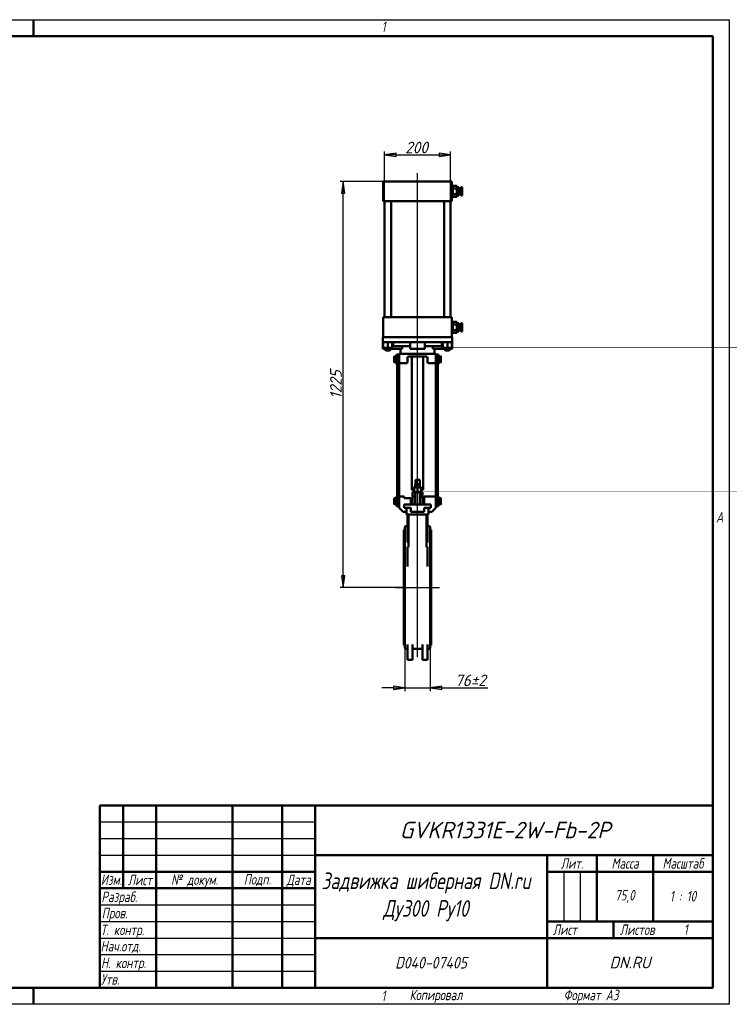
# Model space of a CAD drawing. Header units: millimetres. Extents: x 0 to 4200, y 0 to 2970.
# Tile 2 of 2: x 2058 to 4200, y 0 to 2970. Entities that reach past the tile are written whole.
import ezdxf
from ezdxf.enums import TextEntityAlignment as Align

# ---------------------------------------------------------------- set-up
doc = ezdxf.new("R2010")
doc.units = ezdxf.units.MM
doc.header["$LTSCALE"] = 10
for name, color, linetype, lineweight in [('Видимый контур (ГОСТ)', 7, 'Continuous', 50), ('Заголовок (ГОСТ)', 7, 'Continuous', 50), ('Кромка (ГОСТ)', 7, 'Continuous', 50), ('Линия резьбы (ГОСТ)', 7, 'Continuous', 25), ('Осевая линия (ГОСТ)', 7, 'Continuous', 25), ('Размер (ГОСТ)', 7, 'Continuous', 25)]:
    doc.layers.add(name, color=color, linetype=linetype, lineweight=lineweight)
doc.styles.add('Альтернативный текст (ГОСТ)', font='arial.ttf', dxfattribs={"width": 0.8})
doc.styles.add('Обычный текст (ГОСТ)', font='GOST Common Italic.ttf')
doc.styles.add('Стиль текста110', font='GOST Common Italic.ttf', dxfattribs={"width": 0.8})
doc.styles.add('Стиль текста112', font='GOST Common Italic.ttf', dxfattribs={"width": 0.8})
doc.styles.add('Стиль текста120', font='GOST Common Italic.ttf', dxfattribs={"width": 0.9})
doc.styles.add('Стиль текста137', font='GOST Common Italic.ttf', dxfattribs={"width": 0.7})
doc.styles.add('Стиль текста139', font='GOST Common Italic.ttf', dxfattribs={"width": 0.7})
doc.styles.add('Стиль текста81', font='GOST Common Italic.ttf', dxfattribs={"width": 0.8})
doc.styles.add('Стиль текста87', font='GOST Common Italic.ttf')
doc.dimstyles.new('Обычный (ГОСТ)', dxfattribs={"dimscale": 10, "dimtxt": 3.5, "dimasz": 3.5, "dimexe": 1, "dimexo": 0, "dimgap": 0.5, "dimtad": 1, "dimtxsty": 'Обычный текст (ГОСТ)', "dimblk": 'Filled-1', "dimcen": 0.09, "dimdle": 15, "dimclrd": 256, "dimclre": 256, "dimclrt": 256, "dimazin": 2, "dimtfac": 0.714286, "dimtdec": 3, "dimtmove": 0, "dimatfit": 3, "dimfxl": 1, "dimtolj": 1, "dimlwd": 25, "dimlwe": 25, "dimarcsym": 0})

# ---------------------------------------------------------------- blocks, each defined once
blk = doc.blocks.new('Рамки ГОСТ - Рамка')
at = {"layer": 'Кромка (ГОСТ)', "lineweight": 25}
for p, q in [((0, 297), (420, 297)), ((420, 297), (420, 0)), ((420, 0), (0, 0))]:
    blk.add_line(p, q, dxfattribs=at)
at = {"layer": 'Кромка (ГОСТ)'}
for p, q in [((210, 292), (210, 297)), ((415, 292), (20, 292)), ((415, 5), (415, 292)), ((20, 5), (415, 5)), ((210, 5), (210, 0))]:
    blk.add_line(p, q, dxfattribs=at)
at = {"layer": 'Кромка (ГОСТ)', "char_height": 3.17, "attachment_point": 1, "style": 'Альтернативный текст (ГОСТ)'}
for s, insert, width in [('\\fGOST Common|b0|i1;{\\H3.1700;1}', (315.02, 296.44), 5.2327), ('\\fGOST Common|b0|i1;{\\H3.1700;A}', (416, 148.5), 5.0704), ('\\fGOST Common|b0|i1;{\\H3.1700;1}', (315, 4.14), 6.6287), ('\\fGOST Common|b0|i1;{\\H3.1700;Формат А3}', (370, 4.39), 25.2103)]:
    blk.add_mtext(s, dxfattribs=dict(at, insert=insert, width=width))
blk = doc.blocks.new('Основные надписи ГОСТ - Форма 1')
at = {"layer": 'Заголовок (ГОСТ)'}
for p, q in [((0, 55), (185, 55)), ((0, 0), (0, 55)), ((0, 0), (0, 55)), ((7, 55), (7, 30)), ((17, 55), (17, 0)), ((40, 55), (40, 0)), ((55, 55), (55, 0)), ((65, 55), (65, 0)), ((185, 0), (185, 55)), ((65, 40), (185, 40)), ((135, 40), (135, 0)), ((150, 40), (150, 20)), ((167, 40), (167, 20)), ((0, 35), (65, 35)), ((135, 35), (185, 35)), ((0, 30), (65, 30)), ((135, 20), (185, 20)), ((155, 20), (155, 15)), ((65, 15), (185, 15)), ((185, 0), (0, 0))]:
    blk.add_line(p, q, dxfattribs=at)
at = {"layer": 'Заголовок (ГОСТ)', "linetype": 'Continuous', "lineweight": 25}
for p, q in [((0, 50), (65, 50)), ((0, 45), (65, 45)), ((0, 40), (65, 40)), ((140, 35), (140, 20)), ((145, 35), (145, 20)), ((0, 25), (65, 25)), ((0, 20), (65, 20)), ((0, 15), (65, 15)), ((0, 10), (65, 10)), ((0, 5), (65, 5))]:
    blk.add_line(p, q, dxfattribs=at)
at = {"layer": 'Заголовок (ГОСТ)', "style": 'Альтернативный текст (ГОСТ)'}
for s, insert, char_height, width, attachment_point in [('\\fGOST Common|b0|i1;{\\H3.1700;Лит.}', (142.52, 37.49), 3.17, 14.9766, 5), ('\\fGOST Common|b0|i1;{\\H3.1700;Масса}', (158.55, 37.51), 3.17, 16.9878, 5), ('\\fGOST Common|b0|i1;{\\H3.1700;Масштаб}', (176.02, 37.53), 3.17, 17.8316, 5), ('\\fGOST Common|b0|i1;{\\H3.1700;Изм.}', (3.5, 32.56), 3.17, 6.9635, 5), ('\\fGOST Common|b0|i1;{\\H3.1700;Лист}', (12.1, 32.5), 3.17, 10.0029, 5), ('\\A0;\\fGOST Common|b0|i1;{\\H3.1700;№ докум.}', (28.58, 32.16), 3.17, 22.9069, 5), ('\\fGOST Common|b0|i1;{\\H3.1700;Подп.}', (47.56, 32.45), 3.17, 14.879, 5), ('\\fGOST Common|b0|i1;{\\H3.1700;Дата}', (60.02, 32.24), 3.17, 9.9614, 5), ('\\fGOST Common|b0|i1;{\\H3.1700;Разраб.}', (0.47, 27), 3.17, 16.9971, 4), ('\\fGOST Common|b0|i1;{\\H3.1700;75,0}', (158.47, 27.53), 3.17, 17.0435, 5), ('\\fGOST Common|b0|i1;{\\H3.1700;1 : 10}', (176, 27.6), 3.17, 17.9476, 5), ('\\A0;\\fGOST Common|b0|i1;{\\H3.1700;Т. контр.}', (0.23, 17.01), 3.17, 16.9554, 4), ('\\fGOST Common|b0|i1;{\\H3.1700;Пров.}', (0.56, 22.08), 3.17, 17.0192, 4), ('\\fGOST Common|b0|i1;{\\H3.1700;Лист}', (140.37, 17.5), 3.17, 10.5071, 5), ('\\fGOST Common|b0|i1;{\\H3.1700;Листов}', (162.21, 17.5), 3.17, 14.3668, 5), ('\\A1;', (150.6, 17.54), 3.17, 8.8313, 5), ('\\fGOST Common|b0|i1;{\\H3.1700;Н. контр.}', (0.36, 7.05), 3.17, 16.9999, 4), ('\\fGOST Common|b0|i1;\\W0.90;{\\H3.5000;D040-07405}', (99.98, 7.54), 3.5, 67.2576, 5), ('\\fGOST Common|b0|i1;\\W1.00;{\\H3.5000;DN.RU}', (160.02, 7.6), 3.5, 49.9832, 5), ('\\fGOST Common|b0|i1;{\\H3.1700;Утв.}', (0.34, 2.52), 3.17, 17.0083, 4), ('\\fGOST Common|b0|i1;{\\H3.1700;Копировал}', (93.48, -0.59), 3.17, 19.7871, 1)]:
    blk.add_mtext(s, dxfattribs=dict(at, insert=insert, char_height=char_height, width=width, attachment_point=attachment_point))
at = {"layer": 'Заголовок (ГОСТ)'}
for tag, height, style, p in [('Изм1', 2.89, 'Стиль текста137', (3.51, 52.52)), ('Лист1', 2.89, 'Стиль текста137', (12.03, 52.52)), ('Докум1', 2.89, 'Стиль текста137', (28.54, 52.48)), ('Изм2', 2.89, 'Стиль текста137', (3.5, 47.52)), ('Лист2', 2.89, 'Стиль текста137', (12.01, 47.5)), ('Докум2', 2.89, 'Стиль текста137', (28.53, 47.5)), ('Изм3', 2.89, 'Стиль текста137', (3.5, 42.5)), ('Лист3', 2.89, 'Стиль текста137', (12.01, 42.51)), ('Докум3', 2.89, 'Стиль текста137', (28.51, 42.48)), ('Изм4', 2.89, 'Стиль текста137', (3.51, 37.5)), ('Лист4', 2.89, 'Стиль текста137', (12, 37.53)), ('Докум4', 2.89, 'Стиль текста137', (28.51, 37.52)), ('Литера', 3.5, 'Стиль текста81', (137.52, 27.25)), ('Литера2', 3.5, 'Стиль текста81', (142.51, 27.22)), ('Литера3', 3.5, 'Стиль текста81', (147.52, 27.21)), ('Тип_документа', 3.17, 'Стиль текста112', (100.08, 17.56))]:
    blk.add_attdef(tag, text='', height=height, dxfattribs=dict(at, style=style)).set_placement(p, align=Align.MIDDLE_CENTER)
for tag, height, style, p in [('Подп1', 2.89, 'Стиль текста137', (40.01, 52.51)), ('Дата1', 2, 'Стиль текста139', (55.01, 52.51)), ('Подп2', 2.89, 'Стиль текста137', (40.01, 47.5)), ('Дата2', 2, 'Стиль текста139', (55.01, 47.49)), ('Подп3', 2.89, 'Стиль текста137', (40.01, 42.51)), ('Дата3', 2, 'Стиль текста139', (55.02, 42.52)), ('Подп4', 2.89, 'Стиль текста137', (40.01, 37.51)), ('Дата4', 2, 'Стиль текста139', (55.02, 37.51)), ('ПРОВЕРИЛ', 3.17, 'Стиль текста112', (17.41, 22.53)), ('Проверил_Подп.', 2.89, 'Стиль текста137', (40.05, 22.52)), ('ДАТА_ПРОВЕРКИ', 2, 'Стиль текста139', (55.02, 22.51)), ('ТЕХНОЛОГ', 3.17, 'Стиль текста112', (17.33, 17.54)), ('Технолог_Подп.', 2.89, 'Стиль текста137', (40.05, 17.51)), ('Технолог_Дата', 2, 'Стиль текста139', (55.01, 17.5)), ('НАЧ._ОТДЕЛА', 3.17, 'Стиль текста112', (17.46, 12.45)), ('Руководитель_Подп.', 2.89, 'Стиль текста137', (40.01, 12.5)), ('Руководитель_Дата', 2, 'Стиль текста139', (55.01, 12.51)), ('НОРМОКОНТРОЛЬ', 3.17, 'Стиль текста112', (17.37, 7.48)), ('Нормоконтроль_Подп.', 2.89, 'Стиль текста137', (40.05, 7.52)), ('ДАТА_НОРМОКОНТРОЛЯ', 2, 'Стиль текста139', (55.02, 7.51)), ('УТВЕРДИЛ', 3.17, 'Стиль текста112', (17.4, 2.51)), ('Утвердил_Подп.', 2.89, 'Стиль текста137', (40.05, 2.51)), ('ДАТА_УТВЕРЖДЕНИЯ', 2, 'Стиль текста139', (55.01, 2.5))]:
    blk.add_attdef(tag, text='', height=height, dxfattribs=dict(at, style=style)).set_placement(p, align=Align.MIDDLE_LEFT)
at = {"layer": 'Заголовок (ГОСТ)', "style": 'Стиль текста87'}
blk.add_attdef('ОБОЗНАЧЕНИЕ_001', (90.52, 45.06), '', height=5, dxfattribs=at)
at = {"layer": 'Заголовок (ГОСТ)', "width": 0.8}
for tag, p, height, style in [('НАИМЕНОВАНИЕ_001', (66.88, 29.75), 5, 'Стиль текста110'), ('НАИМЕНОВАНИЕ_002', (85.52, 21.42), 5, 'Стиль текста110'), ('Листов_001', (176.23, 15.99), 3.17, 'Стиль текста112'), ('Должность_руководителя_001', (0.22, 10.93), 3.17, 'Стиль текста112')]:
    blk.add_attdef(tag, p, '', height=height, dxfattribs=dict(at, style=style))
at = {"layer": 'Заголовок (ГОСТ)', "style": 'Стиль текста120'}
for tag, p in [('Материал_Наим.', (133.71, 9.75)), ('Материал_ГОСТ', (134.04, 4.06))]:
    blk.add_attdef(tag, text='', height=3.5, dxfattribs=at).set_placement(p, align=Align.MIDDLE_RIGHT)
blk = doc.blocks.new('Filled-1')
at = {"color": 0}
for p, q in [((0, 0), (-1, 0.143)), ((-1, 0.143), (-1, -0.143)), ((-1, 0), (0, 0)), ((-1, -0.143), (0, 0))]:
    blk.add_line(p, q, dxfattribs=at)
at = {"color": 0, "flags": 128}
blk.add_lwpolyline([(-1, -0.143), (0, 0), (-1, 0.143), (-1, -0.143)], dxfattribs=at)
at = {"color": 0}
blk.add_solid([(-1, -0.143), (0, 0), (-1, 0.143), (-1, -0.143)], dxfattribs=at)
blk = doc.blocks.new('*D9')
at = {"layer": 'Defpoints', "color": 0, "linetype": 'Continuous', "transparency": 16777216}
for p in [(3358.9, 2562), (3158.9, 2422.2), (3358.9, 2422.2)]:
    blk.add_point(p, dxfattribs=at)
at = {"layer": 'Размер (ГОСТ)', "linetype": 'Continuous', "lineweight": 25, "transparency": 16777216}
for p, q in [((3158.9, 2422.2), (3158.9, 2572)), ((3193.9, 2562), (3323.9, 2562)), ((3358.9, 2422.2), (3358.9, 2572))]:
    blk.add_line(p, q, dxfattribs=at)
at = {"layer": 'Размер (ГОСТ)', "linetype": 'Continuous', "lineweight": 25, "transparency": 16777216, "xscale": 35, "yscale": 35, "zscale": 35, "rotation": 180}
blk.add_blockref('Filled-1', (3158.9, 2562), dxfattribs=at)
at = {"layer": 'Размер (ГОСТ)', "linetype": 'Continuous', "lineweight": 25, "transparency": 16777216, "xscale": 35, "yscale": 35, "zscale": 35}
blk.add_blockref('Filled-1', (3358.9, 2562), dxfattribs=at)
at = {"layer": 'Размер (ГОСТ)', "linetype": 'Continuous', "lineweight": 25, "transparency": 16777216, "insert": (3221.7, 2602), "char_height": 35, "attachment_point": 1, "style": 'Обычный текст (ГОСТ)'}
blk.add_mtext('\\A1;200', dxfattribs=at)
blk = doc.blocks.new('*D10')
at = {"layer": 'Defpoints', "color": 0, "linetype": 'Continuous', "transparency": 16777216}
for p in [(3034.9, 2482.2), (3154.9, 2482.2), (3217.9, 1257.2)]:
    blk.add_point(p, dxfattribs=at)
at = {"layer": 'Размер (ГОСТ)', "linetype": 'Continuous', "lineweight": 25, "transparency": 16777216}
for p, q in [((3154.9, 2482.2), (3024.9, 2482.2)), ((3034.9, 1292.2), (3034.9, 2447.2)), ((3217.9, 1257.2), (3024.9, 1257.2))]:
    blk.add_line(p, q, dxfattribs=at)
at = {"layer": 'Размер (ГОСТ)', "linetype": 'Continuous', "lineweight": 25, "transparency": 16777216, "xscale": 35, "yscale": 35, "zscale": 35}
for p, rotation in [((3034.9, 2482.2), 90), ((3034.9, 1257.2), 270)]:
    blk.add_blockref('Filled-1', p, dxfattribs=dict(at, rotation=rotation))
at = {"layer": 'Размер (ГОСТ)', "linetype": 'Continuous', "lineweight": 25, "transparency": 16777216, "insert": (2994.9, 1826.2), "char_height": 35, "attachment_point": 1, "rotation": 90, "style": 'Обычный текст (ГОСТ)'}
blk.add_mtext('\\A1;1225', dxfattribs=at)
blk = doc.blocks.new('*D11')
at = {"layer": 'Defpoints', "color": 0, "linetype": 'Continuous', "transparency": 16777216}
for p in [(3220.9, 1074.2), (3296.9, 1074.2), (3296.9, 954.2)]:
    blk.add_point(p, dxfattribs=at)
at = {"layer": 'Размер (ГОСТ)', "linetype": 'Continuous', "lineweight": 25, "transparency": 16777216}
for p, q in [((3220.9, 1074.2), (3220.9, 944.2)), ((3296.9, 1074.2), (3296.9, 944.2)), ((3185.9, 954.2), (3150.9, 954.2)), ((3220.9, 954.2), (3296.9, 954.2)), ((3331.9, 954.2), (3470.7, 954.2))]:
    blk.add_line(p, q, dxfattribs=at)
at = {"layer": 'Размер (ГОСТ)', "linetype": 'Continuous', "lineweight": 25, "transparency": 16777216, "xscale": 35, "yscale": 35, "zscale": 35}
blk.add_blockref('Filled-1', (3220.9, 954.2), dxfattribs=at)
at = {"layer": 'Размер (ГОСТ)', "linetype": 'Continuous', "lineweight": 25, "transparency": 16777216, "xscale": 35, "yscale": 35, "zscale": 35, "rotation": 180}
blk.add_blockref('Filled-1', (3296.9, 954.2), dxfattribs=at)
at = {"layer": 'Размер (ГОСТ)', "linetype": 'Continuous', "lineweight": 25, "transparency": 16777216, "insert": (3371.9, 994.7), "char_height": 35, "attachment_point": 1, "style": 'Обычный текст (ГОСТ)'}
blk.add_mtext('\\A1;\\fGOST Common|b0|i1;{\\H35.0000;76±2}', dxfattribs=at)

msp = doc.modelspace()

# ---------------------------------------------------------------- linework, layer by layer
at = {"layer": 'Видимый контур (ГОСТ)'}
for p, q in [((3169.874, 2482.215), (3154.874, 2482.215)), ((3154.874, 2422.215), (3154.874, 2482.215)), ((3169.874, 2482.215), (3347.874, 2482.215)), ((3362.874, 2482.215), (3347.874, 2482.215)), ((3362.874, 2422.215), (3362.874, 2482.215)), ((3365.874, 2468.803), (3365.874, 2460.531)), ((3365.874, 2468.803), (3377.874, 2468.803)), ((3377.874, 2468.803), (3377.874, 2460.531)), ((3362.874, 2462.215), (3365.874, 2462.215)), ((3362.874, 2442.215), (3365.874, 2442.215)), ((3365.874, 2460.531), (3365.874, 2443.944)), ((3365.874, 2460.531), (3377.874, 2460.531)), ((3365.874, 2443.944), (3365.874, 2435.628)), ((3365.874, 2443.944), (3377.874, 2443.944)), ((3365.874, 2435.628), (3377.874, 2435.628)), ((3377.874, 2464.715), (3383.874, 2464.715)), ((3377.874, 2460.531), (3377.874, 2443.944)), ((3377.874, 2443.944), (3377.874, 2435.628)), ((3377.874, 2439.715), (3383.874, 2439.715)), ((3383.874, 2439.715), (3383.874, 2464.715)), ((3383.874, 2460.715), (3389.874, 2460.715)), ((3383.874, 2443.715), (3389.874, 2443.715)), ((3389.874, 2439.715), (3389.874, 2464.715)), ((3389.874, 2464.715), (3393.874, 2464.715)), ((3389.874, 2439.715), (3393.874, 2439.715)), ((3393.874, 2439.715), (3393.874, 2464.715)), ((3169.874, 2422.215), (3154.874, 2422.215)), ((3158.874, 2072.215), (3158.874, 2422.215)), ((3169.874, 2422.215), (3347.874, 2422.215)), ((3178.874, 2072.215), (3178.874, 2422.215)), ((3338.874, 2072.215), (3338.874, 2422.215)), ((3362.874, 2422.215), (3347.874, 2422.215)), ((3358.874, 2072.215), (3358.874, 2422.215)), ((3169.874, 2072.215), (3154.874, 2072.215)), ((3154.874, 2012.215), (3154.874, 2072.215)), ((3169.874, 2072.215), (3347.874, 2072.215)), ((3362.874, 2072.215), (3347.874, 2072.215)), ((3362.874, 2012.215), (3362.874, 2072.215)), ((3365.874, 2052.215), (3362.874, 2052.215)), ((3365.874, 2050.487), (3365.874, 2058.803)), ((3365.874, 2058.803), (3377.874, 2058.803)), ((3365.874, 2033.9), (3365.874, 2050.487)), ((3365.874, 2050.487), (3377.874, 2050.487)), ((3377.874, 2050.487), (3377.874, 2058.803)), ((3383.874, 2054.715), (3377.874, 2054.715)), ((3377.874, 2033.9), (3377.874, 2050.487)), ((3383.874, 2054.715), (3383.874, 2029.715)), ((3389.874, 2050.715), (3383.874, 2050.715)), ((3389.874, 2054.715), (3389.874, 2029.715)), ((3393.874, 2054.715), (3389.874, 2054.715)), ((3393.874, 2054.715), (3393.874, 2029.715)), ((3365.874, 2032.215), (3362.874, 2032.215)), ((3365.874, 2025.628), (3365.874, 2033.9)), ((3365.874, 2033.9), (3377.874, 2033.9)), ((3365.874, 2025.628), (3377.874, 2025.628)), ((3377.874, 2025.628), (3377.874, 2033.9)), ((3383.874, 2029.715), (3377.874, 2029.715)), ((3389.874, 2033.715), (3383.874, 2033.715)), ((3393.874, 2029.715), (3389.874, 2029.715)), ((3153.874, 2012.215), (3363.874, 2012.215)), ((3153.874, 1997.215), (3153.874, 2012.215)), ((3153.874, 1997.215), (3258.874, 1997.215)), ((3153.874, 1997.215), (3153.874, 1977.215)), ((3155.374, 1981.321), (3155.374, 1996.01)), ((3168.874, 1981.321), (3168.874, 1996.01)), ((3182.374, 1981.321), (3182.374, 1996.01)), ((3185.623, 1997.215), (3185.623, 1985.215)), ((3236.374, 1997.215), (3236.374, 1977.215)), ((3258.874, 1997.215), (3363.874, 1997.215)), ((3281.374, 1997.215), (3281.374, 1977.215)), ((3332.126, 1985.215), (3332.126, 1997.215)), ((3335.374, 1981.321), (3335.374, 1996.01)), ((3348.874, 1981.321), (3348.874, 1996.01)), ((3362.374, 1981.321), (3362.374, 1996.01)), ((3363.874, 1997.215), (3363.874, 2012.215)), ((3363.874, 1997.215), (3363.874, 1977.215)), ((3153.874, 1977.215), (3160.874, 1977.215)), ((3155.374, 1980.115), (3162.124, 1980.115)), ((3160.874, 1980.115), (3160.874, 1974.215)), ((3160.874, 1974.215), (3176.874, 1974.215)), ((3162.874, 1972.215), (3160.874, 1974.215)), ((3162.124, 1980.115), (3175.624, 1980.115)), ((3174.874, 1972.215), (3162.874, 1972.215)), ((3174.874, 1972.215), (3176.874, 1974.215)), ((3175.624, 1980.115), (3182.374, 1980.115)), ((3176.874, 1980.115), (3176.874, 1974.215)), ((3212.406, 1977.215), (3176.874, 1977.215)), ((3185.623, 1985.215), (3236.374, 1985.215)), ((3195.874, 1930.543), (3195.874, 1960.543)), ((3197.874, 1960.543), (3195.874, 1960.543)), ((3197.874, 1960.215), (3197.874, 1960.543)), ((3203.874, 1960.215), (3197.874, 1960.215)), ((3197.874, 1960.215), (3197.874, 1502.554)), ((3203.874, 1962.215), (3313.874, 1962.215)), ((3203.874, 1934.215), (3203.874, 1962.215)), ((3207.245, 1962.215), (3207.245, 1977.215)), ((3212.406, 1985.215), (3212.406, 1977.215)), ((3236.374, 1977.215), (3281.374, 1977.215)), ((3281.374, 1985.215), (3332.126, 1985.215)), ((3305.343, 1977.215), (3305.343, 1985.215)), ((3340.874, 1977.215), (3305.343, 1977.215)), ((3310.504, 1962.215), (3310.504, 1977.215)), ((3313.874, 1934.215), (3313.874, 1962.215)), ((3313.874, 1960.215), (3319.874, 1960.215)), ((3319.874, 1960.543), (3319.874, 1960.215)), ((3319.874, 1960.543), (3321.874, 1960.543)), ((3319.874, 1960.215), (3319.874, 1502.554)), ((3321.874, 1960.543), (3321.874, 1930.543)), ((3335.374, 1980.115), (3342.124, 1980.115)), ((3340.874, 1980.115), (3340.874, 1974.215)), ((3340.874, 1974.215), (3356.874, 1974.215)), ((3342.874, 1972.215), (3340.874, 1974.215)), ((3342.124, 1980.115), (3355.624, 1980.115)), ((3354.874, 1972.215), (3342.874, 1972.215)), ((3354.874, 1972.215), (3356.874, 1974.215)), ((3355.624, 1980.115), (3362.374, 1980.115)), ((3356.874, 1980.115), (3356.874, 1974.215)), ((3356.874, 1977.215), (3363.874, 1977.215)), ((3188.374, 1954.543), (3188.374, 1950.043)), ((3188.374, 1950.043), (3188.374, 1941.043)), ((3188.374, 1941.043), (3188.374, 1936.543)), ((3195.274, 1954.543), (3189.178, 1954.543)), ((3195.274, 1945.543), (3189.178, 1945.543)), ((3195.274, 1936.543), (3189.178, 1936.543)), ((3195.274, 1954.543), (3195.274, 1950.043)), ((3195.274, 1954.543), (3195.874, 1954.543)), ((3195.274, 1950.043), (3195.274, 1945.543)), ((3195.274, 1945.543), (3195.274, 1941.043)), ((3195.274, 1941.043), (3195.274, 1936.543)), ((3195.274, 1936.543), (3195.874, 1936.543)), ((3197.874, 1930.543), (3195.874, 1930.543)), ((3225.124, 1934.215), (3203.874, 1934.215)), ((3203.874, 1934.215), (3203.874, 1532.215)), ((3228.874, 1950.465), (3228.874, 1937.965)), ((3232.624, 1954.215), (3285.124, 1954.215)), ((3241.374, 1552.215), (3241.374, 1954.215)), ((3276.374, 1552.215), (3276.374, 1954.215)), ((3288.874, 1950.465), (3288.874, 1937.965)), ((3313.874, 1934.215), (3292.624, 1934.215)), ((3313.874, 1934.215), (3313.874, 1532.215)), ((3319.874, 1930.543), (3321.874, 1930.543)), ((3322.475, 1954.543), (3321.874, 1954.543)), ((3322.475, 1936.543), (3321.874, 1936.543)), ((3322.475, 1954.543), (3328.571, 1954.543)), ((3322.475, 1950.043), (3322.475, 1954.543)), ((3322.475, 1945.543), (3322.475, 1950.043)), ((3322.475, 1945.543), (3328.571, 1945.543)), ((3322.475, 1941.043), (3322.475, 1945.543)), ((3322.475, 1936.543), (3322.475, 1941.043)), ((3322.475, 1936.543), (3328.571, 1936.543)), ((3329.375, 1950.043), (3329.375, 1954.543)), ((3329.375, 1941.043), (3329.375, 1950.043)), ((3329.375, 1936.543), (3329.375, 1941.043)), ((3265.374, 1582.215), (3252.374, 1582.215)), ((3252.374, 1570.965), (3252.374, 1582.215)), ((3265.374, 1582.215), (3265.374, 1570.965)), ((3241.374, 1552.215), (3248.374, 1552.215)), ((3244.874, 1545.815), (3272.874, 1545.815)), ((3244.874, 1544.215), (3244.874, 1545.815)), ((3253.624, 1558.915), (3248.374, 1558.915)), ((3248.374, 1557.978), (3248.374, 1546.753)), ((3253.874, 1568.715), (3251.874, 1566.715)), ((3265.874, 1566.715), (3251.874, 1566.715)), ((3251.874, 1558.915), (3251.874, 1566.715)), ((3252.374, 1567.215), (3252.374, 1570.965)), ((3264.124, 1558.915), (3253.624, 1558.915)), ((3253.874, 1568.715), (3263.874, 1568.715)), ((3258.874, 1557.978), (3258.874, 1546.753)), ((3263.874, 1568.715), (3265.874, 1566.715)), ((3269.374, 1558.915), (3264.124, 1558.915)), ((3265.374, 1567.215), (3265.374, 1570.965)), ((3265.874, 1558.915), (3265.874, 1566.715)), ((3269.374, 1557.978), (3269.374, 1546.753)), ((3269.374, 1552.215), (3276.374, 1552.215)), ((3272.874, 1544.215), (3272.874, 1545.815)), ((3188.374, 1526.227), (3188.374, 1521.727)), ((3188.374, 1521.727), (3188.374, 1512.727)), ((3195.274, 1526.227), (3189.178, 1526.227)), ((3195.274, 1517.227), (3189.178, 1517.227)), ((3195.274, 1526.227), (3195.274, 1521.727)), ((3195.274, 1526.227), (3195.874, 1526.227)), ((3195.274, 1521.727), (3195.274, 1517.227)), ((3195.274, 1517.227), (3195.274, 1512.727)), ((3195.874, 1502.227), (3195.874, 1532.227)), ((3197.874, 1532.227), (3195.874, 1532.227)), ((3203.874, 1532.215), (3203.874, 1497.215)), ((3218.874, 1532.215), (3203.874, 1532.215)), ((3218.874, 1532.215), (3218.874, 1527.215)), ((3218.874, 1527.215), (3238.874, 1527.215)), ((3238.874, 1507.215), (3238.874, 1527.215)), ((3243.874, 1544.215), (3251.374, 1544.215)), ((3243.874, 1544.215), (3243.874, 1532.215)), ((3251.374, 1532.215), (3243.874, 1532.215)), ((3243.874, 1507.215), (3243.874, 1532.215)), ((3251.374, 1544.215), (3266.374, 1544.215)), ((3251.374, 1532.215), (3251.374, 1544.215)), ((3251.374, 1532.215), (3251.874, 1532.215)), ((3251.874, 1507.215), (3251.874, 1544.215)), ((3265.874, 1507.215), (3265.874, 1544.215)), ((3265.874, 1532.215), (3266.374, 1532.215)), ((3266.374, 1544.215), (3266.374, 1532.215)), ((3266.374, 1544.215), (3273.874, 1544.215)), ((3273.874, 1532.215), (3266.374, 1532.215)), ((3273.874, 1532.215), (3273.874, 1544.215)), ((3273.874, 1507.215), (3273.874, 1532.215)), ((3278.874, 1507.215), (3278.874, 1532.215)), ((3278.874, 1532.215), (3313.874, 1532.215)), ((3313.874, 1532.215), (3313.874, 1497.215)), ((3319.874, 1532.227), (3321.874, 1532.227)), ((3321.874, 1532.227), (3321.874, 1502.227)), ((3322.475, 1526.227), (3321.874, 1526.227)), ((3322.475, 1526.227), (3328.571, 1526.227)), ((3322.475, 1521.727), (3322.475, 1526.227)), ((3322.475, 1517.227), (3322.475, 1521.727)), ((3322.475, 1512.727), (3322.475, 1517.227)), ((3322.475, 1517.227), (3328.571, 1517.227)), ((3329.375, 1521.727), (3329.375, 1526.227)), ((3329.375, 1512.727), (3329.375, 1521.727)), ((3188.374, 1512.727), (3188.374, 1508.227)), ((3195.274, 1508.227), (3189.178, 1508.227)), ((3195.274, 1512.727), (3195.274, 1508.227)), ((3195.274, 1508.227), (3195.874, 1508.227)), ((3197.874, 1502.227), (3195.874, 1502.227)), ((3197.874, 1502.227), (3197.874, 1502.554)), ((3203.874, 1502.554), (3197.874, 1502.554)), ((3203.874, 1497.215), (3215.874, 1485.215)), ((3225.374, 1485.215), (3215.874, 1485.215)), ((3218.874, 1497.215), (3218.874, 1507.215)), ((3298.874, 1507.215), (3218.874, 1507.215)), ((3238.874, 1497.215), (3218.874, 1497.215)), ((3225.374, 1477.215), (3225.374, 1497.215)), ((3238.874, 1497.215), (3238.874, 1485.215)), ((3238.874, 1485.215), (3278.874, 1485.215)), ((3298.874, 1497.215), (3278.874, 1497.215)), ((3278.874, 1497.215), (3278.874, 1485.215)), ((3292.374, 1477.215), (3292.374, 1497.215)), ((3292.374, 1485.215), (3301.874, 1485.215)), ((3298.874, 1497.215), (3298.874, 1507.215)), ((3313.874, 1497.215), (3301.874, 1485.215)), ((3313.874, 1502.554), (3319.874, 1502.554)), ((3319.874, 1502.554), (3319.874, 1502.227)), ((3319.874, 1502.227), (3321.874, 1502.227)), ((3322.475, 1508.227), (3321.874, 1508.227)), ((3322.475, 1508.227), (3322.475, 1512.727)), ((3322.475, 1508.227), (3328.571, 1508.227)), ((3329.375, 1508.227), (3329.375, 1512.727)), ((3225.374, 1477.215), (3292.374, 1477.215)), ((3228.874, 1475.345), (3228.874, 1448.167)), ((3228.874, 1475.345), (3231.374, 1475.345)), ((3231.374, 1389.993), (3231.374, 1477.215)), ((3286.374, 1389.993), (3286.374, 1477.215)), ((3286.374, 1475.345), (3288.874, 1475.345)), ((3288.874, 1448.167), (3288.874, 1475.345)), ((3217.874, 1429.215), (3217.874, 1085.215)), ((3220.874, 1074.215), (3220.874, 1440.215)), ((3222.874, 1442.215), (3228.874, 1442.215)), ((3228.874, 1441.519), (3228.874, 1448.167)), ((3228.874, 1441.519), (3228.874, 1405.794)), ((3228.874, 1441.519), (3231.374, 1441.519)), ((3286.374, 1441.519), (3288.874, 1441.519)), ((3288.874, 1448.167), (3288.874, 1441.519)), ((3288.874, 1442.215), (3294.874, 1442.215)), ((3288.874, 1405.794), (3288.874, 1441.519)), ((3296.874, 1440.215), (3296.874, 1074.215)), ((3299.874, 1429.215), (3299.874, 1085.215)), ((3228.874, 1392.547), (3228.874, 1405.794)), ((3288.874, 1405.794), (3288.874, 1392.547)), ((3231.374, 1392.547), (3228.874, 1392.547)), ((3228.874, 1379.715), (3228.874, 1337.73)), ((3228.874, 1379.715), (3231.374, 1379.715)), ((3231.374, 1389.993), (3231.374, 1379.067)), ((3288.874, 1392.547), (3286.374, 1392.547)), ((3286.374, 1379.067), (3286.374, 1389.993)), ((3286.374, 1379.715), (3288.874, 1379.715)), ((3288.874, 1337.73), (3288.874, 1379.715)), ((3228.874, 1334.393), (3228.874, 1337.73)), ((3288.874, 1337.73), (3288.874, 1334.393)), ((3228.874, 1334.393), (3228.874, 1320.784)), ((3288.874, 1320.784), (3288.874, 1334.393)), ((3222.874, 1072.215), (3228.874, 1072.215)), ((3228.874, 1085.569), (3228.874, 1072.792)), ((3228.874, 1066.264), (3228.874, 1072.792)), ((3243.874, 1072.792), (3243.874, 1085.569)), ((3243.874, 1066.264), (3243.874, 1072.792)), ((3243.874, 1072.215), (3273.874, 1072.215)), ((3273.874, 1085.569), (3273.874, 1072.792)), ((3273.874, 1072.792), (3273.874, 1066.264)), ((3288.874, 1072.792), (3288.874, 1085.569)), ((3288.874, 1072.792), (3288.874, 1066.264)), ((3288.874, 1072.215), (3294.874, 1072.215)), ((3228.874, 1066.264), (3228.874, 1039.086)), ((3243.874, 1066.264), (3243.874, 1039.086)), ((3273.874, 1039.086), (3273.874, 1066.264)), ((3288.874, 1039.086), (3288.874, 1066.264)), ((3228.874, 1039.086), (3243.874, 1039.086)), ((3273.874, 1039.086), (3288.874, 1039.086))]:
    msp.add_line(p, q, dxfattribs=at)
for centre, radius, start, end in [((3225.124, 1937.965), 3.75, 270, 0), ((3232.624, 1950.465), 3.75, 90, 180), ((3285.124, 1950.465), 3.75, 0, 90), ((3292.624, 1937.965), 3.75, 180, 270), ((3220.874, 1429.215), 3, 90, 180), ((3222.874, 1440.215), 2, 90, 180), ((3294.874, 1440.215), 2, 0, 90), ((3296.874, 1429.215), 3, 0, 90), ((3220.874, 1085.215), 3, 180, 270), ((3222.874, 1074.215), 2, 180, 270), ((3294.874, 1074.215), 2, 270, 0), ((3296.874, 1085.215), 3, 270, 0)]:
    msp.add_arc(centre, radius, start, end, dxfattribs=at)
for points in [[(3155.374, 1996.01), (3155.374, 1997.215), (3155.374, 1997.215)], [(3162.124, 1997.215), (3158.992, 1997.215), (3155.374, 1996.01)], [(3168.874, 1996.01), (3165.257, 1997.215), (3162.124, 1997.215)], [(3175.624, 1997.215), (3172.492, 1997.215), (3168.874, 1996.01)], [(3182.374, 1996.01), (3178.757, 1997.215), (3175.624, 1997.215)], [(3182.374, 1997.215), (3182.374, 1997.215), (3182.374, 1996.01)], [(3335.374, 1996.01), (3335.374, 1997.215), (3335.374, 1997.215)], [(3342.124, 1997.215), (3338.992, 1997.215), (3335.374, 1996.01)], [(3348.874, 1996.01), (3345.257, 1997.215), (3342.124, 1997.215)], [(3355.624, 1997.215), (3352.492, 1997.215), (3348.874, 1996.01)], [(3362.374, 1996.01), (3358.757, 1997.215), (3355.624, 1997.215)], [(3362.374, 1997.215), (3362.374, 1997.215), (3362.374, 1996.01)], [(3155.374, 1981.321), (3158.992, 1980.115), (3162.124, 1980.115)], [(3155.374, 1980.115), (3155.374, 1980.115), (3155.374, 1981.321)], [(3162.124, 1980.115), (3165.257, 1980.115), (3168.874, 1981.321)], [(3168.874, 1981.321), (3172.492, 1980.115), (3175.624, 1980.115)], [(3175.624, 1980.115), (3178.757, 1980.115), (3182.374, 1981.321)], [(3182.374, 1981.321), (3182.374, 1980.115), (3182.374, 1980.115)], [(3335.374, 1981.321), (3338.992, 1980.115), (3342.124, 1980.115)], [(3335.374, 1980.115), (3335.374, 1980.115), (3335.374, 1981.321)], [(3342.124, 1980.115), (3345.257, 1980.115), (3348.874, 1981.321)], [(3348.874, 1981.321), (3352.492, 1980.115), (3355.624, 1980.115)], [(3355.624, 1980.115), (3358.757, 1980.115), (3362.374, 1981.321)], [(3362.374, 1981.321), (3362.374, 1980.115), (3362.374, 1980.115)], [(3188.374, 1954.543), (3188.374, 1954.543), (3189.178, 1954.543)], [(3189.178, 1936.543), (3188.374, 1936.543), (3188.374, 1936.543)], [(3189.178, 1954.543), (3188.374, 1952.131), (3188.374, 1950.043)], [(3188.374, 1950.043), (3188.374, 1947.955), (3189.178, 1945.543)], [(3189.178, 1945.543), (3188.374, 1943.131), (3188.374, 1941.043)], [(3188.374, 1941.043), (3188.374, 1938.955), (3189.178, 1936.543)], [(3329.375, 1950.043), (3329.375, 1952.131), (3328.571, 1954.543)], [(3328.571, 1954.543), (3329.375, 1954.543), (3329.375, 1954.543)], [(3328.571, 1945.543), (3329.375, 1947.955), (3329.375, 1950.043)], [(3329.375, 1941.043), (3329.375, 1943.131), (3328.571, 1945.543)], [(3328.571, 1936.543), (3329.375, 1938.955), (3329.375, 1941.043)], [(3329.375, 1936.543), (3329.375, 1936.543), (3328.571, 1936.543)], [(3248.374, 1557.978), (3248.374, 1558.915), (3248.374, 1558.915)], [(3253.624, 1558.915), (3251.188, 1558.915), (3248.374, 1557.978)], [(3248.374, 1545.815), (3248.374, 1545.815), (3248.374, 1546.753)], [(3248.374, 1546.753), (3251.188, 1545.815), (3253.624, 1545.815)], [(3258.874, 1557.978), (3256.061, 1558.915), (3253.624, 1558.915)], [(3253.624, 1545.815), (3256.061, 1545.815), (3258.874, 1546.753)], [(3264.124, 1558.915), (3261.688, 1558.915), (3258.874, 1557.978)], [(3258.874, 1546.753), (3261.688, 1545.815), (3264.124, 1545.815)], [(3269.374, 1557.978), (3266.561, 1558.915), (3264.124, 1558.915)], [(3264.124, 1545.815), (3266.561, 1545.815), (3269.374, 1546.753)], [(3269.374, 1558.915), (3269.374, 1558.915), (3269.374, 1557.978)], [(3269.374, 1546.753), (3269.374, 1545.815), (3269.374, 1545.815)], [(3188.374, 1526.227), (3188.374, 1526.227), (3189.178, 1526.227)], [(3189.178, 1526.227), (3188.374, 1523.815), (3188.374, 1521.727)], [(3188.374, 1521.727), (3188.374, 1519.638), (3189.178, 1517.227)], [(3189.178, 1517.227), (3188.374, 1514.815), (3188.374, 1512.727)], [(3328.571, 1526.227), (3329.375, 1526.227), (3329.375, 1526.227)], [(3329.375, 1521.727), (3329.375, 1523.815), (3328.571, 1526.227)], [(3328.571, 1517.227), (3329.375, 1519.638), (3329.375, 1521.727)], [(3329.375, 1512.727), (3329.375, 1514.815), (3328.571, 1517.227)], [(3189.178, 1508.227), (3188.374, 1508.227), (3188.374, 1508.227)], [(3188.374, 1512.727), (3188.374, 1510.638), (3189.178, 1508.227)], [(3328.571, 1508.227), (3329.375, 1510.638), (3329.375, 1512.727)], [(3329.375, 1508.227), (3329.375, 1508.227), (3328.571, 1508.227)]]:
    msp.add_rational_spline(points, [1, 1.0379548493, 1], degree=2, dxfattribs=at)
at = {"layer": 'Линия резьбы (ГОСТ)'}
for p, q in [((3162.08, 1980.115), (3162.08, 1973.01)), ((3175.669, 1973.01), (3175.669, 1980.115)), ((3342.08, 1980.115), (3342.08, 1974.215)), ((3355.669, 1974.215), (3355.669, 1980.115)), ((3252.772, 1566.715), (3252.772, 1558.915)), ((3264.977, 1558.915), (3264.977, 1566.715)), ((3252.772, 1544.215), (3252.772, 1507.215)), ((3264.977, 1507.215), (3264.977, 1544.215))]:
    msp.add_line(p, q, dxfattribs=at)
at = {"layer": 'Осевая линия (ГОСТ)', "linetype": 'Continuous'}
for p, q in [((3258.874, 1047.215), (3258.874, 2507.215)), ((3192.874, 1257.215), (3324.874, 1257.215))]:
    msp.add_line(p, q, dxfattribs=at)

# ---------------------------------------------------------------- block references
at = {"xscale": 10, "yscale": 10, "zscale": 10}
msp.add_blockref('Рамки ГОСТ - Рамка', (0, 0), dxfattribs=at)
msp.add_blockref('Основные надписи ГОСТ - Форма 1', (2300, 50), dxfattribs=at).add_auto_attribs({'Должность_руководителя_001': 'Нач.отд.', 'ОБОЗНАЧЕНИЕ_001': 'GVKR1331E-2W-Fb-2P', 'НАИМЕНОВАНИЕ_001': 'Задвижка шиберная DN.ru', 'Листов_001': '1', 'НАИМЕНОВАНИЕ_002': 'Ду300 Ру10'})

# ---------------------------------------------------------------- dimensions: what is measured, and where the dimension line sits
at = {"layer": 'Размер (ГОСТ)', "linetype": 'Continuous', "lineweight": 25}
dim = msp.add_linear_dim(base=(3358.874, 2562.035), p1=(3158.874, 2422.215), p2=(3358.874, 2422.215), dimstyle='Обычный (ГОСТ)', override={"dimgap": 0.5, "dimdec": 2, "dimtol": 0, "dimlim": 0, "dimtp": 0, "dimtm": 0, "dimtdec": 3, "dimtofl": 0, "dimatfit": 1}, dxfattribs=at)
dim.commit()
dim.dimension.update_dxf_attribs({"geometry": '*D9', "text_midpoint": (3258.874, 2562.035), "dimtype": 160})
dim = msp.add_linear_dim(base=(3034.874, 2482.215), p1=(3217.874, 1257.215), p2=(3154.874, 2482.215), angle=90, dimstyle='Обычный (ГОСТ)', override={"dimgap": 0.5, "dimdec": 2, "dimtol": 0, "dimlim": 0, "dimtp": 0, "dimtm": 0, "dimtdec": 3, "dimtofl": 0, "dimatfit": 1}, dxfattribs=at)
dim.commit()
dim.dimension.update_dxf_attribs({"geometry": '*D10', "text_midpoint": (3034.874, 1869.715), "dimtype": 160})
dim = msp.add_linear_dim(base=(3296.874, 954.215), p1=(3220.874, 1074.215), p2=(3296.874, 1074.215), angle=180, text='\\fGOST Common|b0|i1;{\\H35.0000;<>±2}', dimstyle='Обычный (ГОСТ)', override={"dimgap": 0.5, "dimdec": 2, "dimtol": 0, "dimlim": 0, "dimtp": 0, "dimtm": 0, "dimtdec": 3, "dimtofl": 1, "dimatfit": 1}, dxfattribs=at)
dim.commit()
dim.dimension.update_dxf_attribs({"geometry": '*D11', "text_midpoint": (3418.806, 954.215), "dimtype": 160})

doc.saveas('drawing.dxf')
